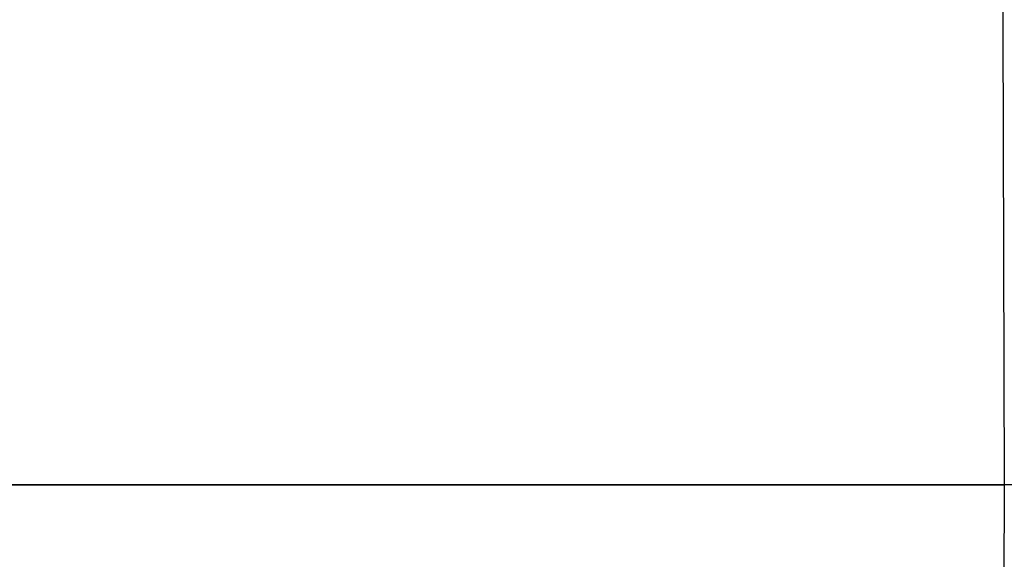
# Model space of a CAD drawing. Header units: millimetres. Extents: x -825 to -161, y -739 to 200.
# Tile 220 of 256: x -499.9007 to -499.8548, y -43.0246 to -42.9995. Entities that reach past the tile are written whole.
import ezdxf

# ---------------------------------------------------------------- set-up
doc = ezdxf.new("R2010")
doc.units = ezdxf.units.MM
doc.header["$MEASUREMENT"] = 0
doc.layers.add('Default', color=7, linetype='Continuous', true_color=0x000000)

# ---------------------------------------------------------------- blocks, each defined once
blk = doc.blocks.new('M3X10MM')
at = {"layer": 'Default'}
blk.add_line((-3.5, 0), (-2.4003, 0), dxfattribs=at)
at = {"layer": 'Default', "extrusion": (-7.98303e-16, 1, -8.38761e-48)}
blk.add_arc((0, 0), 3.5, 0, 180, dxfattribs=at)
at = {"layer": 'Default', "extrusion": (-7.98303e-16, 1, 1.53695e-47)}
blk.add_arc((0, 0), 3.5, 180, 0, dxfattribs=at)
at = {"layer": 'Default', "extrusion": (4.49733e-17, 1, 0)}
blk.add_arc((0, 0, -1.031371), 2.468629, 0, 180, dxfattribs=at)
at = {"layer": 'Default'}
blk.add_arc((-3.6, -2.162742), 1.6, 0, 45, dxfattribs=at)
at = {"layer": 'Default', "extrusion": (-4.49733e-17, 1, 0)}
blk.add_arc((0, 0, -1.031371), 2.468629, 180, 0, dxfattribs=at)
blk = doc.blocks.new('M_COVER_ASM')
at = {"layer": 'Default', "rotation": 180}
blk.add_blockref('M3X10MM', (133.550939, 12.220803, 32.04294), dxfattribs=at)

msp = doc.modelspace()

# ---------------------------------------------------------------- block references
at = {"layer": 'Default', "extrusion": (0, -1, 0), "xscale": 1.342608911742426, "yscale": 1.342608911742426, "zscale": 1.342608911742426, "rotation": 359.9998767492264}
msp.add_blockref('M_COVER_ASM', (-682.475903, 20.483796), dxfattribs=at)

doc.saveas('drawing.dxf')
